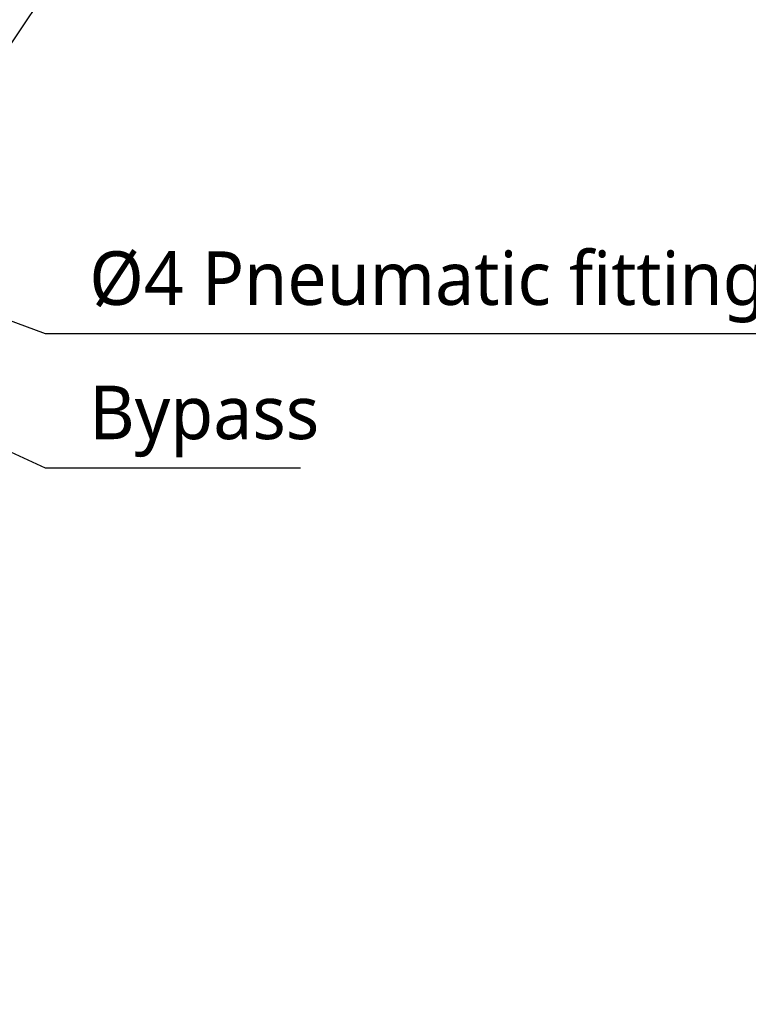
# Model space of a CAD drawing. Header units: millimetres. Extents: x 0 to 4378, y 0 to 2376.
# Tile 233 of 256: x 1840 to 2057, y 1224 to 1518. Entities that reach past the tile are written whole.
import ezdxf

# ---------------------------------------------------------------- set-up
doc = ezdxf.new("R2010")
doc.units = ezdxf.units.MM
doc.header["$LTSCALE"] = 0.2
doc.styles.add('Rainbow-5.0 Style', font='malgunsl.ttf')
doc.dimstyles.new('Rainbow-5.0 Style', dxfattribs={"dimtxt": 4, "dimasz": 2.5, "dimexe": 1, "dimexo": 1, "dimgap": 1, "dimtad": 1, "dimdsep": 46, "dimtxsty": 'Rainbow-5.0 Style', "dimcen": 0, "dimclrd": 251, "dimclre": 251, "dimclrt": 7, "dimazin": 3, "dimtp": 0.1, "dimtm": 0.1, "dimtfac": 0.61, "dimtmove": 0, "dimatfit": 3, "dimfxl": 1, "dimlwd": -1, "dimlwe": -1, "dimarcsym": 1})

msp = doc.modelspace()

# ---------------------------------------------------------------- texts
at = {"color": 7, "char_height": 16, "attachment_point": 7, "style": 'Rainbow-5.0 Style'}
for s, insert in [('%%C4 Pneumatic fittings x 4EA', (1860.316, 1427.877)), ('Bypass', (1860.316, 1387.78))]:
    msp.add_mtext(s, dxfattribs=dict(at, insert=insert))

# ---------------------------------------------------------------- leaders
at = {"annotation_type": 0, "has_hookline": 1, "hookline_direction": 0}
for points, override, text_width in [([(1645.046, 1426.602), (1864.122, 1551.924), (1876.622, 1551.924)], {"dimscale": 5, "dimgap": 1, "dimtad": 1}, 99.666), ([(1651.719, 1497.413), (1847.116, 1424.677), (1857.116, 1424.677)], {"dimscale": 4, "dimgap": 0.8, "dimtad": 1}, 269.553), ([(1645.046, 1478.027), (1847.116, 1384.58), (1857.116, 1384.58)], {"dimscale": 4, "dimgap": 0.8, "dimtad": 1}, 63.021)]:
    msp.add_leader(points, dimstyle='Rainbow-5.0 Style', override=override, dxfattribs=dict(at, text_width=text_width))
msp.add_leader([(1645.046, 1224.357), (1864.122, 1551.924)], dimstyle='Rainbow-5.0 Style', override={"dimscale": 5, "dimgap": 1, "dimtad": 1})

doc.saveas('drawing.dxf')
